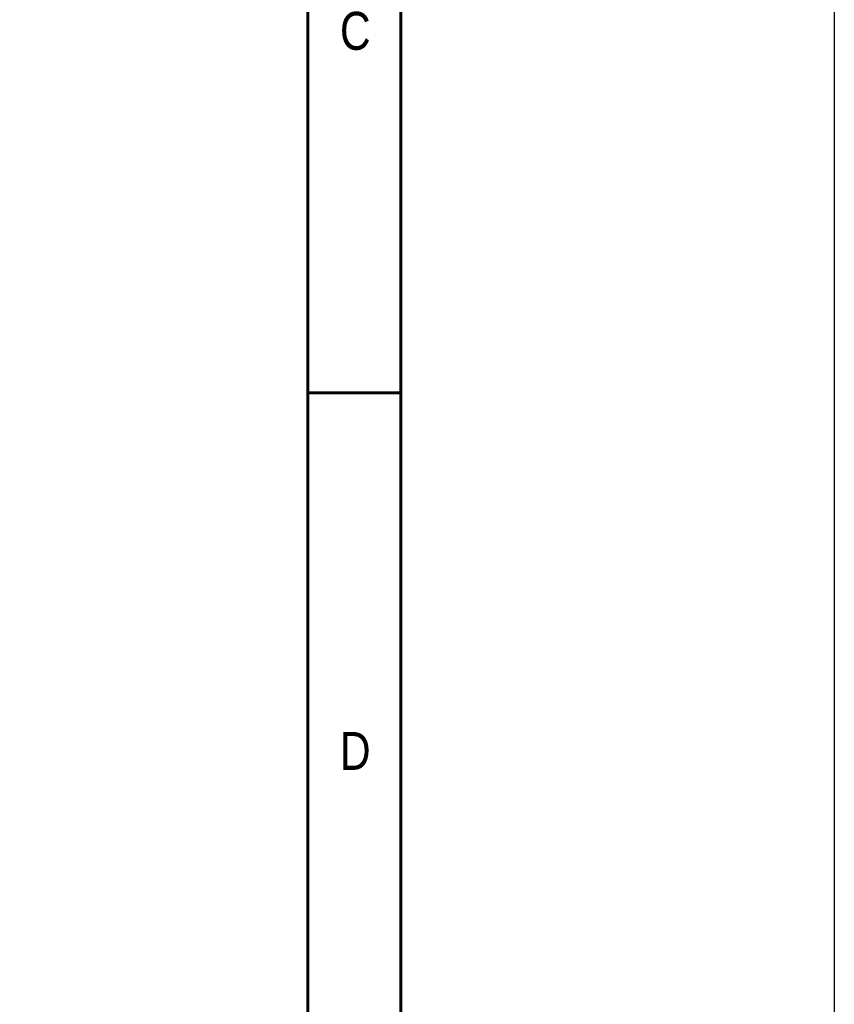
# Model space of a CAD drawing. Header units: inches. Extents: x 0 to 5766, y -2164 to 1330.
# Tile 178 of 217: x 4538 to 4664, y 68 to 220. Entities that reach past the tile are written whole.
import ezdxf
from ezdxf.enums import TextEntityAlignment as Align

# ---------------------------------------------------------------- set-up
doc = ezdxf.new("R2010")
doc.units = ezdxf.units.IN
doc.header["$MEASUREMENT"] = 0
doc.layers.add('BORDER', color=7, linetype='Continuous')
doc.styles.add('SEACAD_arial_ttf', font='arial.ttf', dxfattribs={"height": 0.2})

# ---------------------------------------------------------------- blocks, each defined once
blk = doc.blocks.new('A4橫')
at = {"layer": 'BORDER', "color": 123, "linetype": 'Continuous', "lineweight": 60, "ltscale": 25.4}
for p, q in [((4924.324, 1170.892), (4924.324, 1453.749)), ((4917.114, 1446.539), (4917.114, 1170.892)), ((4924.324, 1261.095), (4917.114, 1261.095))]:
    blk.add_line(p, q, dxfattribs=at)
at = {"layer": 'BORDER', "color": 60, "linetype": 'Continuous', "ltscale": 25.4, "style": 'SEACAD_arial_ttf', "width": 0.8}
for s, p in [('C', (4919.601, 1290.649)), ('D', (4919.601, 1234.806))]:
    blk.add_text(s, height=2.943, dxfattribs=at).set_placement(p, align=Align.TOP_LEFT)

msp = doc.modelspace()

# ---------------------------------------------------------------- linework, layer by layer
at = {"color": 4}
msp.add_lwpolyline([(4143.887, 611.783), (4663.887, 611.783), (4663.887, -2164.217), (4143.887, -2164.217)], close=True, dxfattribs=at)

# ---------------------------------------------------------------- block references
at = {"xscale": 2, "yscale": 2, "zscale": 2}
msp.add_blockref('A4橫', (-5251.97, -2359.857), dxfattribs=at)

doc.saveas('drawing.dxf')
